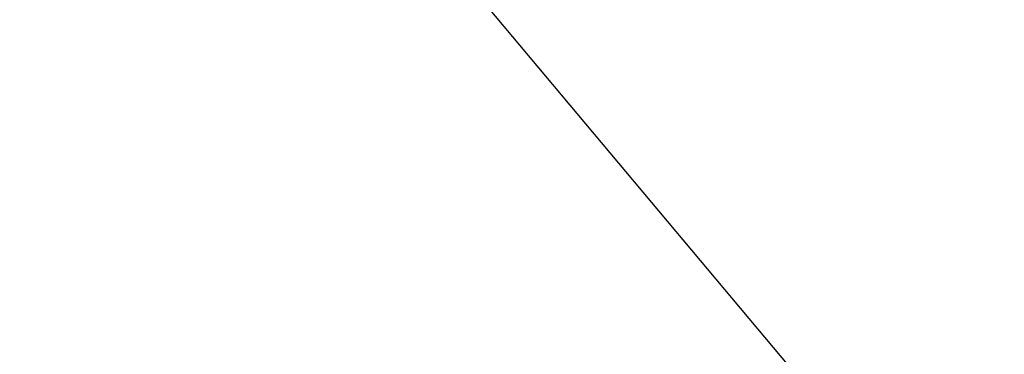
# Model space of a CAD drawing. Extents: x 0 to 363660, y 0 to 4201329.
# Tile 166 of 256: x 360221.253 to 360221.773, y 4200495.571 to 4200495.747. Entities that reach past the tile are written whole.
import ezdxf

# ---------------------------------------------------------------- set-up
doc = ezdxf.new("R2010")
doc.units = 0
doc.header["$LTSCALE"] = 0.5
doc.header["$MEASUREMENT"] = 0
doc.linetypes.add('Д_ТРОТ_ТРУБА', pattern=[3, 1.5, -1.5])
doc.layers.add('(025) Дорога', color=7, linetype='Continuous')
doc.layers.add('.', color=7, linetype='Continuous', lineweight=15)

# ---------------------------------------------------------------- blocks, each defined once
blk = doc.blocks.new('gergrgrre')
at = {"layer": '(025) Дорога', "linetype": 'Д_ТРОТ_ТРУБА', "flags": 128}
blk.add_lwpolyline([(360034.85868, 4200791.39214), (360036.73252, 4200790.50116), (360038.76123, 4200786.5526), (360042.50112, 4200778.43328), (360055.49158, 4200753.98786), (360078.80293, 4200711.41078), (360116.36904, 4200649.91548), (360150.8, 4200586.24), (360165.68243, 4200563.025), (360179.515, 4200545.24), (360209.98925, 4200509.4609), (360265.27, 4200443.63), (360306.02616, 4200398.77813), (360384.56482, 4200319.74008), (360425.36654, 4200280.59219), (360454.08745, 4200253.7751), (360461.59627, 4200243.16731), (360473.35616, 4200225.78194), (360486.07235, 4200211.83315), (360495.23317, 4200201.29455)], dxfattribs=at)

msp = doc.modelspace()

# ---------------------------------------------------------------- hatches: boundary and pattern name
at = {"layer": '.', "ltscale": 0.149071}
h = msp.add_hatch(color=256, dxfattribs=at)
h.dxf.hatch_style = 1
h.set_gradient(color1=(255, 255, 255), tint=1)
h.paths.add_polyline_path([(359890.24077, 4200193.89108), (361190.24077, 4200193.89108), (361190.24077, 4201328.89108), (359890.24077, 4201328.89108)])
h.paths.add_polyline_path([(359905.24077, 4201313.89108), (361175.24077, 4201313.89108), (361175.24077, 4200208.89108), (359905.24077, 4200208.89108)], flags=16)

# ---------------------------------------------------------------- block references
at = {"linetype": 'Continuous'}
msp.add_blockref('gergrgrre', (0, 0), dxfattribs=at)

doc.saveas('drawing.dxf')
